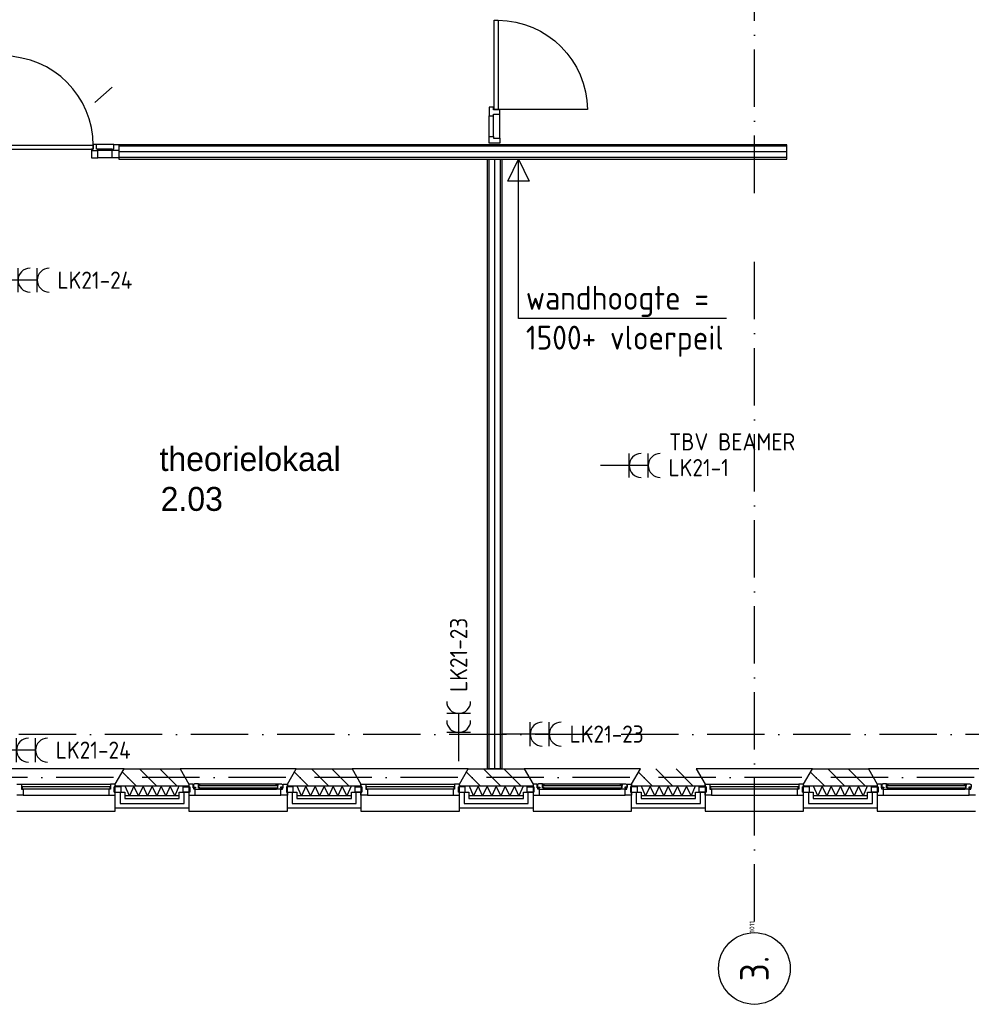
# Model space of a CAD drawing. Header units: millimetres. Extents: x 89505 to 241280, y 191 to 84291.
# Tile 41 of 45: x 215920 to 225875, y 39291 to 49591. Entities that reach past the tile are written whole.
import ezdxf
from ezdxf.enums import TextEntityAlignment as Align

# ---------------------------------------------------------------- set-up
doc = ezdxf.new("R2010")
doc.units = ezdxf.units.MM
doc.header["$LTSCALE"] = 100
doc.linetypes.add('DASHDOT', pattern=[9, 6, -1.5, 0, -1.5])
doc.layers.get('0').update_dxf_attribs({"linetype": 'CONTINUOUS'})
for name, color, linetype in [('AL$1----_ALGEMEEN', 7, 'CONTINUOUS'), ('AL$7----_STRAMIEN', 1, 'DASHDOT'), ('AL21----_BUITENWAND', 4, 'CONTINUOUS'), ('AL21K---_ISOLATIE', 1, 'CONTINUOUS'), ('AL22----_BINNENWAND', 7, 'CONTINUOUS'), ('AL28----_KONSTRUKTIE', 3, 'CONTINUOUS'), ('AL31----_BUITENKOZ', 7, 'CONTINUOUS'), ('AL32----_BINNENKOZ', 7, 'CONTINUOUS'), ('AL32----_DRAAIRICHTING', 1, 'CONTINUOUS'), ('ALL-----_REFLIJNEN', 8, 'CONTINUOUS'), ('ALN-----_BLOCKNAAM', 2, 'CONTINUOUS'), ('ALXA3---_VOLZWART', 14, 'CONTINUOUS'), ('ALXAB---_PREFABBETON', 1, 'CONTINUOUS'), ('BL$4----', 7, 'CONTINUOUS'), ('BOUW', 8, 'CONTINUOUS'), ('EB63103-_ATTRIB', 2, 'CONTINUOUS'), ('EL6126--_PVR', 3, 'CONTINUOUS'), ('EL63103-_LICHT-WCD230V', 3, 'CONTINUOUS')]:
    doc.layers.add(name, color=color, linetype=linetype)
doc.styles.add('1_8', font='ISO', dxfattribs={"height": 1.8})
doc.styles.add('BURO-025', font='BUROFONT.shx', dxfattribs={"height": 250})
doc.styles.add('NORATT', font='isocp.shx')
doc.styles.get("Standard").update_dxf_attribs({"font": 'iso.shx'})

# ---------------------------------------------------------------- blocks, each defined once
blk = doc.blocks.new('ES3W2A')
for p, q in [((1.25, 2), (-1.25, 2)), ((0, 2), (0, -3)), ((1.25, 0), (-1.25, 0))]:
    blk.add_line(p, q)
for centre in [(0, 3.25), (0, 1.25)]:
    blk.add_arc(centre, 1.25, 180, 0)
at = {"style": 'NORATT'}
for tag, flags, p in [('VERMOGEN', 9, (-2.5, 5)), ('GROEP', 8, (0, 5)), ('SCHAK', 8, (2.5, 5)), ('GELIJK', 9, (5, 5)), ('KAST', 9, (7, 5)), ('TAL', 8, (2.5, 5))]:
    blk.add_attdef(tag, text='', height=1.8, rotation=90, dxfattribs=dict(at, flags=flags)).set_placement(p, align=Align.MIDDLE_CENTER)
at = {"style": 'NORATT', "width": 0.7, "flags": 8}
blk.add_attdef('DOEL', text='', height=1.8, rotation=90, dxfattribs=at).set_placement((-2.5, 5), align=Align.MIDDLE_LEFT)
at = {"style": 'NORATT', "flags": 9}
blk.add_attdef('M_CODE', text='', height=1.8, dxfattribs=at).set_placement((0, 0), align=Align.MIDDLE_CENTER)
blk = doc.blocks.new('ES111201')
at = {"color": 0}
for p, q in [((0.38, 0.65), (5.5, 9.53)), ((0.73, 0.15), (-0.73, 0.15)), ((0.6, 0.45), (-0.6, 0.45)), ((0.73, -0.15), (-0.73, -0.15)), ((0.6, -0.45), (-0.6, -0.45))]:
    blk.add_line(p, q, dxfattribs=at)
for points in [[(2.57, 5.45), (5.5, 9.53), (3.43, 4.95)], [(3.22, 5.07), (4.63, 8.01), (2.78, 5.32)]]:
    blk.add_lwpolyline(points, close=True, dxfattribs=at)
blk.add_circle((0, 0), 0.75, dxfattribs=at)
blk = doc.blocks.new('1011')
at = {"layer": 'AL$7----_STRAMIEN', "color": 7, "linetype": 'Continuous'}
blk.add_circle((-750, 0), 750, dxfattribs=at)
at = {"layer": 'AL$7----_STRAMIEN', "color": 3, "linetype": 'Continuous'}
blk.add_attdef('STR-NAAM', text='', height=600, rotation=360, dxfattribs=at).set_placement((-750, 0), align=Align.MIDDLE)
at = {"layer": 'ALN-----_BLOCKNAAM', "linetype": 'Continuous'}
blk.add_text('1011', height=100, dxfattribs=at).set_placement((0, 0))

msp = doc.modelspace()

# ---------------------------------------------------------------- linework, layer by layer
at = {"color": 8, "linetype": 'Continuous'}
for p, q in [((220877, 48675), (220830, 48675)), ((220830, 48675), (220830, 48585)), ((220877, 48648), (220877, 48675)), ((220944, 48648), (220877, 48648)), ((220944, 48602), (220944, 48648)), ((220830, 48585), (220877, 48585)), ((220877, 48602), (220944, 48602)), ((220877, 48585), (220877, 48602))]:
    msp.add_line(p, q, dxfattribs=at)
msp.add_lwpolyline([(220924, 49585, -0.408724), (221859, 48650), (220924, 48650)], format="xyb", dxfattribs=at)
msp.add_lwpolyline([(220830, 48301), (220830, 48368), (220877, 48368), (220877, 48351), (220944, 48351), (220944, 48301)], close=True, dxfattribs=at)
at = {"layer": 'AL$1----_ALGEMEEN', "color": 8}
for p, q in [((221028, 47903), (221139, 48133)), ((221139, 48133), (221251, 47903)), ((221139, 48133), (221251, 47903)), ((221139, 46466), (221139, 48133)), ((221251, 47903), (221028, 47903)), ((223312, 46466), (221139, 46466))]:
    msp.add_line(p, q, dxfattribs=at)
at = {"layer": 'AL$7----_STRAMIEN', "color": 1}
msp.add_line((216706, 48725), (216886, 48885), dxfattribs=at)
for points in [[(223605, 47778), (223605, 76516)], [(223605, 40156), (223605, 47105)], [(239014, 42113), (89505, 42113)], [(239405, 41663), (89505, 41663)]]:
    msp.add_lwpolyline(points, dxfattribs=at)
at = {"layer": 'AL21----_BUITENWAND', "color": 8}
for p, q in [((216920, 41512), (217020, 41512)), ((216920, 41343), (216920, 41512)), ((217020, 41512), (217020, 41443)), ((217590, 41512), (217690, 41512)), ((217590, 41443), (217590, 41512)), ((217690, 41512), (217690, 41343)), ((218720, 41512), (218820, 41512)), ((218720, 41343), (218720, 41512)), ((218820, 41512), (218820, 41443)), ((219390, 41512), (219490, 41512)), ((219390, 41443), (219390, 41512)), ((219490, 41512), (219490, 41343)), ((220520, 41512), (220620, 41512)), ((220520, 41343), (220520, 41512)), ((220620, 41512), (220620, 41443)), ((221190, 41512), (221290, 41512)), ((221190, 41443), (221190, 41512)), ((221290, 41512), (221290, 41343)), ((222320, 41512), (222420, 41512)), ((222320, 41343), (222320, 41512)), ((222420, 41512), (222420, 41443)), ((222990, 41512), (223090, 41512)), ((222990, 41443), (222990, 41512)), ((223090, 41512), (223090, 41343)), ((224120, 41512), (224220, 41512)), ((224120, 41343), (224120, 41512)), ((224220, 41512), (224220, 41443)), ((224790, 41512), (224890, 41512)), ((224790, 41443), (224790, 41512)), ((224890, 41512), (224890, 41343)), ((217020, 41443), (217590, 41443)), ((218820, 41443), (219390, 41443)), ((220620, 41443), (221190, 41443)), ((222420, 41443), (222990, 41443)), ((224220, 41443), (224790, 41443)), ((217690, 41343), (216920, 41343)), ((219490, 41343), (218720, 41343)), ((221290, 41343), (220520, 41343)), ((223090, 41343), (222320, 41343)), ((224890, 41343), (224120, 41343))]:
    msp.add_line(p, q, dxfattribs=at)
at = {"layer": 'AL21K---_ISOLATIE', "color": 8, "linetype": 'Continuous'}
for p, q in [((217590, 41573), (217020, 41573)), ((217068, 41473), (217024, 41573)), ((217115, 41573), (217068, 41473)), ((217163, 41473), (217115, 41573)), ((217210, 41573), (217163, 41473)), ((217258, 41473), (217210, 41573)), ((217305, 41573), (217258, 41473)), ((217353, 41473), (217305, 41573)), ((217400, 41573), (217353, 41473)), ((217448, 41473), (217400, 41573)), ((217495, 41573), (217448, 41473)), ((217543, 41473), (217495, 41573)), ((217586, 41573), (217543, 41473)), ((219390, 41573), (218820, 41573)), ((218868, 41473), (218824, 41573)), ((218915, 41573), (218868, 41473)), ((218963, 41473), (218915, 41573)), ((219010, 41573), (218963, 41473)), ((219058, 41473), (219010, 41573)), ((219105, 41573), (219058, 41473)), ((219153, 41473), (219105, 41573)), ((219200, 41573), (219153, 41473)), ((219248, 41473), (219200, 41573)), ((219295, 41573), (219248, 41473)), ((219343, 41473), (219295, 41573)), ((219386, 41573), (219343, 41473)), ((221190, 41573), (220620, 41573)), ((220668, 41473), (220624, 41573)), ((220715, 41573), (220668, 41473)), ((220763, 41473), (220715, 41573)), ((220810, 41573), (220763, 41473)), ((220858, 41473), (220810, 41573)), ((220905, 41573), (220858, 41473)), ((220953, 41473), (220905, 41573)), ((221000, 41573), (220953, 41473)), ((221048, 41473), (221000, 41573)), ((221095, 41573), (221048, 41473)), ((221143, 41473), (221095, 41573)), ((221186, 41573), (221143, 41473)), ((222990, 41573), (222420, 41573)), ((222468, 41473), (222424, 41573)), ((222515, 41573), (222468, 41473)), ((222563, 41473), (222515, 41573)), ((222610, 41573), (222563, 41473)), ((222658, 41473), (222610, 41573)), ((222705, 41573), (222658, 41473)), ((222753, 41473), (222705, 41573)), ((222800, 41573), (222753, 41473)), ((222848, 41473), (222800, 41573)), ((222895, 41573), (222848, 41473)), ((222943, 41473), (222895, 41573)), ((222986, 41573), (222943, 41473)), ((224790, 41573), (224220, 41573)), ((224268, 41473), (224224, 41573)), ((224315, 41573), (224268, 41473)), ((224363, 41473), (224315, 41573)), ((224410, 41573), (224363, 41473)), ((224458, 41473), (224410, 41573)), ((224505, 41573), (224458, 41473)), ((224553, 41473), (224505, 41573)), ((224600, 41573), (224553, 41473)), ((224648, 41473), (224600, 41573)), ((224695, 41573), (224648, 41473)), ((224743, 41473), (224695, 41573)), ((224786, 41573), (224743, 41473)), ((217590, 41473), (217020, 41473)), ((219390, 41473), (218820, 41473)), ((221190, 41473), (220620, 41473)), ((222990, 41473), (222420, 41473)), ((224790, 41473), (224220, 41473))]:
    msp.add_line(p, q, dxfattribs=at)
at = {"layer": 'AL22----_BINNENWAND', "color": 8}
for p, q in [((223944, 48283), (216956, 48283)), ((216956, 48283), (216956, 48133)), ((223944, 48133), (223944, 48283)), ((216956, 48133), (223944, 48133)), ((220812, 41753), (220812, 48133)), ((220812, 48133), (220962, 48133)), ((220962, 48133), (220962, 41753)), ((220962, 41753), (220812, 41753))]:
    msp.add_line(p, q, dxfattribs=at)
at = {"layer": 'AL22----_BINNENWAND', "color": 8, "linetype": 'Continuous'}
for p, q in [((223944, 48268), (216956, 48268)), ((223944, 48148), (216956, 48148)), ((220827, 48133), (220827, 41753)), ((220947, 48133), (220947, 41753))]:
    msp.add_line(p, q, dxfattribs=at)
at = {"layer": 'AL28----_KONSTRUKTIE', "color": 8}
for p, q in [((216920, 41593), (217013, 41753)), ((217013, 41753), (217598, 41753)), ((217598, 41753), (217690, 41593)), ((218720, 41593), (218813, 41753)), ((218813, 41753), (219398, 41753)), ((219398, 41753), (219490, 41593)), ((220520, 41593), (220613, 41753)), ((220613, 41753), (221198, 41753)), ((221198, 41753), (221290, 41593)), ((222320, 41593), (222413, 41753)), ((222998, 41753), (223090, 41593)), ((224120, 41593), (224213, 41753)), ((224213, 41753), (224798, 41753)), ((224798, 41753), (224890, 41593)), ((216920, 41573), (216920, 41593)), ((217690, 41573), (216920, 41573)), ((217690, 41593), (217690, 41573)), ((218720, 41573), (218720, 41593)), ((219490, 41573), (218720, 41573)), ((219490, 41593), (219490, 41573)), ((220520, 41573), (220520, 41593)), ((221290, 41573), (220520, 41573)), ((221290, 41593), (221290, 41573)), ((222320, 41573), (222320, 41593)), ((223090, 41573), (222320, 41573)), ((223090, 41593), (223090, 41573)), ((224120, 41573), (224120, 41593)), ((224890, 41573), (224120, 41573)), ((224890, 41593), (224890, 41573))]:
    msp.add_line(p, q, dxfattribs=at)
at = {"layer": 'AL31----_BUITENKOZ', "color": 8, "linetype": 'Continuous'}
for p, q in [((220883, 49585), (220924, 49585)), ((220883, 48650), (220883, 49585)), ((220924, 49585), (220924, 48650)), ((220924, 48650), (220883, 48650)), ((215890, 41593), (215940, 41593)), ((215940, 41593), (215940, 41542)), ((215940, 41593), (215940, 41593)), ((215940, 41542), (215957, 41542)), ((216865, 41567), (215945, 41567)), ((215945, 41567), (215945, 41546)), ((215945, 41546), (216865, 41546)), ((215957, 41542), (215957, 41479)), ((216853, 41542), (216853, 41479)), ((216870, 41542), (216853, 41542)), ((216865, 41546), (216865, 41567)), ((216920, 41593), (216870, 41593)), ((216870, 41593), (216870, 41542)), ((216870, 41593), (216870, 41593)), ((216910, 41568), (216920, 41568)), ((216910, 41512), (216910, 41568)), ((216920, 41512), (216910, 41512)), ((216920, 41568), (216920, 41593)), ((216920, 41568), (216920, 41568)), ((216920, 41479), (216920, 41512)), ((218619, 41578), (217791, 41578)), ((217791, 41578), (217791, 41557)), ((217791, 41557), (218619, 41557)), ((218619, 41557), (218619, 41578)), ((219490, 41593), (219540, 41593)), ((219490, 41568), (219490, 41593)), ((219490, 41568), (219490, 41568)), ((219500, 41568), (219490, 41568)), ((219490, 41512), (219500, 41512)), ((219490, 41479), (219490, 41512)), ((219500, 41512), (219500, 41568)), ((219540, 41593), (219540, 41542)), ((219540, 41593), (219540, 41593)), ((219540, 41542), (219557, 41542)), ((220465, 41567), (219545, 41567)), ((219545, 41567), (219545, 41546)), ((219545, 41546), (220465, 41546)), ((219557, 41542), (219557, 41479)), ((220453, 41542), (220453, 41479)), ((220470, 41542), (220453, 41542)), ((220465, 41546), (220465, 41567)), ((220520, 41593), (220470, 41593)), ((220470, 41593), (220470, 41542)), ((220470, 41593), (220470, 41593)), ((220510, 41568), (220520, 41568)), ((220510, 41512), (220510, 41568)), ((220520, 41512), (220510, 41512)), ((220520, 41568), (220520, 41593)), ((220520, 41568), (220520, 41568)), ((220520, 41479), (220520, 41512)), ((222219, 41578), (221391, 41578)), ((221391, 41578), (221391, 41557)), ((221391, 41557), (222219, 41557)), ((222219, 41557), (222219, 41578)), ((223090, 41593), (223140, 41593)), ((223090, 41568), (223090, 41593)), ((223090, 41568), (223090, 41568)), ((223100, 41568), (223090, 41568)), ((223090, 41512), (223100, 41512)), ((223090, 41479), (223090, 41512)), ((223100, 41512), (223100, 41568)), ((223140, 41593), (223140, 41542)), ((223140, 41593), (223140, 41593)), ((223140, 41542), (223157, 41542)), ((224065, 41567), (223145, 41567)), ((223145, 41567), (223145, 41546)), ((223145, 41546), (224065, 41546)), ((223157, 41542), (223157, 41479)), ((224053, 41542), (224053, 41479)), ((224070, 41542), (224053, 41542)), ((224065, 41546), (224065, 41567)), ((224120, 41593), (224070, 41593)), ((224070, 41593), (224070, 41542)), ((224070, 41593), (224070, 41593)), ((224110, 41568), (224120, 41568)), ((224110, 41512), (224110, 41568)), ((224120, 41512), (224110, 41512)), ((224120, 41568), (224120, 41593)), ((224120, 41568), (224120, 41568)), ((224120, 41479), (224120, 41512)), ((225819, 41578), (224991, 41578)), ((224991, 41578), (224991, 41557)), ((224991, 41557), (225819, 41557)), ((225819, 41557), (225819, 41578)), ((215957, 41479), (215890, 41479)), ((215957, 41479), (215957, 41479)), ((215957, 41479), (215957, 41479)), ((215957, 41479), (215957, 41479)), ((215957, 41479), (215957, 41479)), ((216853, 41479), (216920, 41479)), ((216853, 41479), (216853, 41479)), ((216853, 41479), (216853, 41479)), ((216853, 41479), (216853, 41479)), ((216853, 41479), (216853, 41479)), ((219557, 41479), (219490, 41479)), ((219557, 41479), (219557, 41479)), ((219557, 41479), (219557, 41479)), ((219557, 41479), (219557, 41479)), ((219557, 41479), (219557, 41479)), ((220453, 41479), (220520, 41479)), ((220453, 41479), (220453, 41479)), ((220453, 41479), (220453, 41479)), ((220453, 41479), (220453, 41479)), ((220453, 41479), (220453, 41479)), ((223157, 41479), (223090, 41479)), ((223157, 41479), (223157, 41479)), ((223157, 41479), (223157, 41479)), ((223157, 41479), (223157, 41479)), ((223157, 41479), (223157, 41479)), ((224053, 41479), (224120, 41479)), ((224053, 41479), (224053, 41479)), ((224053, 41479), (224053, 41479)), ((224053, 41479), (224053, 41479)), ((224053, 41479), (224053, 41479))]:
    msp.add_line(p, q, dxfattribs=at)
at = {"layer": 'AL31----_BUITENKOZ', "color": 8}
for p, q in [((217013, 41753), (215798, 41753)), ((216920, 41593), (217013, 41753)), ((218813, 41753), (217598, 41753)), ((217598, 41753), (217690, 41593)), ((218720, 41593), (218813, 41753)), ((219398, 41753), (219490, 41593)), ((220613, 41753), (219398, 41753)), ((220520, 41593), (220613, 41753)), ((222413, 41753), (221198, 41753)), ((221198, 41753), (221290, 41593)), ((222320, 41593), (222413, 41753)), ((222998, 41753), (223090, 41593)), ((224213, 41753), (222998, 41753)), ((224120, 41593), (224213, 41753)), ((226013, 41753), (224798, 41753)), ((224798, 41753), (224890, 41593)), ((215940, 41593), (216870, 41593)), ((216981, 41568), (216910, 41568)), ((216910, 41568), (216910, 41512)), ((216910, 41512), (216981, 41512)), ((216920, 41313), (216920, 41593)), ((216981, 41512), (216981, 41568)), ((217629, 41568), (217700, 41568)), ((217629, 41512), (217629, 41568)), ((217700, 41512), (217629, 41512)), ((217734, 41593), (217690, 41593)), ((217690, 41593), (217690, 41568)), ((217690, 41593), (217690, 41313)), ((217690, 41568), (217700, 41568)), ((217690, 41512), (217690, 41479)), ((217700, 41512), (217690, 41512)), ((217700, 41568), (217700, 41512)), ((217700, 41568), (217700, 41512)), ((217734, 41557), (217734, 41593)), ((217740, 41557), (217734, 41557)), ((217737, 41592), (217737, 41562)), ((217744, 41592), (217737, 41592)), ((217737, 41562), (217760, 41562)), ((217740, 41542), (217740, 41557)), ((217757, 41542), (217740, 41542)), ((217747, 41596), (217744, 41592)), ((217789, 41596), (217747, 41596)), ((217752, 41557), (217752, 41542)), ((217760, 41557), (217752, 41557)), ((217752, 41542), (217757, 41542)), ((217757, 41542), (217804, 41542)), ((217757, 41479), (217757, 41542)), ((217760, 41562), (217760, 41557)), ((217789, 41596), (218621, 41596)), ((217789, 41555), (217789, 41596)), ((217806, 41594), (217789, 41594)), ((217789, 41594), (217789, 41581)), ((217789, 41581), (217806, 41581)), ((217806, 41555), (217789, 41555)), ((217804, 41542), (217806, 41555)), ((217804, 41542), (218606, 41542)), ((217806, 41581), (217806, 41594)), ((218604, 41594), (218621, 41594)), ((218604, 41581), (218604, 41594)), ((218621, 41581), (218604, 41581)), ((218604, 41555), (218621, 41555)), ((218606, 41542), (218604, 41555)), ((218653, 41542), (218606, 41542)), ((218621, 41596), (218663, 41596)), ((218621, 41555), (218621, 41596)), ((218621, 41594), (218621, 41581)), ((218650, 41562), (218650, 41557)), ((218673, 41562), (218650, 41562)), ((218650, 41557), (218658, 41557)), ((218658, 41542), (218653, 41542)), ((218653, 41542), (218670, 41542)), ((218653, 41479), (218653, 41542)), ((218658, 41557), (218658, 41542)), ((218663, 41596), (218666, 41592)), ((218666, 41592), (218673, 41592)), ((218670, 41557), (218676, 41557)), ((218670, 41542), (218670, 41557)), ((218673, 41592), (218673, 41562)), ((218676, 41593), (218720, 41593)), ((218676, 41557), (218676, 41593)), ((218710, 41568), (218710, 41512)), ((218720, 41568), (218710, 41568)), ((218781, 41568), (218710, 41568)), ((218710, 41568), (218710, 41512)), ((218710, 41512), (218720, 41512)), ((218710, 41512), (218781, 41512)), ((218720, 41593), (218720, 41568)), ((218720, 41313), (218720, 41593)), ((218720, 41512), (218720, 41479)), ((218781, 41512), (218781, 41568)), ((219429, 41568), (219500, 41568)), ((219429, 41512), (219429, 41568)), ((219500, 41512), (219429, 41512)), ((219490, 41593), (219490, 41313)), ((219500, 41568), (219500, 41512)), ((219540, 41593), (220470, 41593)), ((220581, 41568), (220510, 41568)), ((220510, 41568), (220510, 41512)), ((220510, 41512), (220581, 41512)), ((220520, 41313), (220520, 41593)), ((220581, 41512), (220581, 41568)), ((221229, 41568), (221300, 41568)), ((221229, 41512), (221229, 41568)), ((221300, 41512), (221229, 41512)), ((221334, 41593), (221290, 41593)), ((221290, 41593), (221290, 41568)), ((221290, 41593), (221290, 41313)), ((221290, 41568), (221300, 41568)), ((221290, 41512), (221290, 41479)), ((221300, 41512), (221290, 41512)), ((221300, 41568), (221300, 41512)), ((221300, 41568), (221300, 41512)), ((221334, 41557), (221334, 41593)), ((221340, 41557), (221334, 41557)), ((221337, 41592), (221337, 41562)), ((221344, 41592), (221337, 41592)), ((221337, 41562), (221360, 41562)), ((221340, 41542), (221340, 41557)), ((221357, 41542), (221340, 41542)), ((221347, 41596), (221344, 41592)), ((221389, 41596), (221347, 41596)), ((221352, 41557), (221352, 41542)), ((221360, 41557), (221352, 41557)), ((221352, 41542), (221357, 41542)), ((221357, 41542), (221404, 41542)), ((221357, 41479), (221357, 41542)), ((221360, 41562), (221360, 41557)), ((221389, 41596), (222221, 41596)), ((221389, 41555), (221389, 41596)), ((221406, 41594), (221389, 41594)), ((221389, 41594), (221389, 41581)), ((221389, 41581), (221406, 41581)), ((221406, 41555), (221389, 41555)), ((221404, 41542), (221406, 41555)), ((221404, 41542), (222206, 41542)), ((221406, 41581), (221406, 41594)), ((222204, 41594), (222221, 41594)), ((222204, 41581), (222204, 41594)), ((222221, 41581), (222204, 41581)), ((222204, 41555), (222221, 41555)), ((222206, 41542), (222204, 41555)), ((222253, 41542), (222206, 41542)), ((222221, 41596), (222263, 41596)), ((222221, 41555), (222221, 41596)), ((222221, 41594), (222221, 41581)), ((222250, 41562), (222250, 41557)), ((222273, 41562), (222250, 41562)), ((222250, 41557), (222258, 41557)), ((222258, 41542), (222253, 41542)), ((222253, 41542), (222270, 41542)), ((222253, 41479), (222253, 41542)), ((222258, 41557), (222258, 41542)), ((222263, 41596), (222266, 41592)), ((222266, 41592), (222273, 41592)), ((222270, 41557), (222276, 41557)), ((222270, 41542), (222270, 41557)), ((222273, 41592), (222273, 41562)), ((222276, 41593), (222320, 41593)), ((222276, 41557), (222276, 41593)), ((222310, 41568), (222310, 41512)), ((222320, 41568), (222310, 41568)), ((222381, 41568), (222310, 41568)), ((222310, 41568), (222310, 41512)), ((222310, 41512), (222320, 41512)), ((222310, 41512), (222381, 41512)), ((222320, 41593), (222320, 41568)), ((222320, 41313), (222320, 41593)), ((222320, 41512), (222320, 41479)), ((222381, 41512), (222381, 41568)), ((223029, 41568), (223100, 41568)), ((223029, 41512), (223029, 41568)), ((223100, 41512), (223029, 41512)), ((223090, 41593), (223090, 41313)), ((223100, 41568), (223100, 41512)), ((223140, 41593), (224070, 41593)), ((224181, 41568), (224110, 41568)), ((224110, 41568), (224110, 41512)), ((224110, 41512), (224181, 41512)), ((224120, 41313), (224120, 41593)), ((224181, 41512), (224181, 41568)), ((224829, 41568), (224900, 41568)), ((224829, 41512), (224829, 41568)), ((224900, 41512), (224829, 41512)), ((224934, 41593), (224890, 41593)), ((224890, 41593), (224890, 41568)), ((224890, 41593), (224890, 41313)), ((224890, 41568), (224900, 41568)), ((224890, 41512), (224890, 41479)), ((224900, 41512), (224890, 41512)), ((224900, 41568), (224900, 41512)), ((224900, 41568), (224900, 41512)), ((224934, 41557), (224934, 41593)), ((224940, 41557), (224934, 41557)), ((224937, 41592), (224937, 41562)), ((224944, 41592), (224937, 41592)), ((224937, 41562), (224960, 41562)), ((224940, 41542), (224940, 41557)), ((224957, 41542), (224940, 41542)), ((224947, 41596), (224944, 41592)), ((224989, 41596), (224947, 41596)), ((224952, 41557), (224952, 41542)), ((224960, 41557), (224952, 41557)), ((224952, 41542), (224957, 41542)), ((224957, 41542), (225004, 41542)), ((224957, 41479), (224957, 41542)), ((224960, 41562), (224960, 41557)), ((224989, 41596), (225821, 41596)), ((224989, 41555), (224989, 41596)), ((225006, 41594), (224989, 41594)), ((224989, 41594), (224989, 41581)), ((224989, 41581), (225006, 41581)), ((225006, 41555), (224989, 41555)), ((225004, 41542), (225006, 41555)), ((225004, 41542), (225806, 41542)), ((225006, 41581), (225006, 41594)), ((225804, 41594), (225821, 41594)), ((225804, 41581), (225804, 41594)), ((225821, 41581), (225804, 41581)), ((225804, 41555), (225821, 41555)), ((225806, 41542), (225804, 41555)), ((225853, 41542), (225806, 41542)), ((225821, 41596), (225863, 41596)), ((225821, 41555), (225821, 41596)), ((225821, 41594), (225821, 41581)), ((225850, 41562), (225850, 41557)), ((225873, 41562), (225850, 41562)), ((225850, 41557), (225858, 41557)), ((225858, 41542), (225853, 41542)), ((225853, 41542), (225870, 41542)), ((225853, 41479), (225853, 41542)), ((225858, 41557), (225858, 41542)), ((225863, 41596), (225866, 41592)), ((225866, 41592), (225873, 41592)), ((225870, 41557), (225876, 41557)), ((225870, 41542), (225870, 41557)), ((225873, 41592), (225873, 41562)), ((215957, 41479), (216853, 41479)), ((217690, 41479), (217757, 41479)), ((217757, 41479), (218653, 41479)), ((218720, 41479), (218653, 41479)), ((219557, 41479), (220453, 41479)), ((221290, 41479), (221357, 41479)), ((221357, 41479), (222253, 41479)), ((222320, 41479), (222253, 41479)), ((223157, 41479), (224053, 41479)), ((224890, 41479), (224957, 41479)), ((224957, 41479), (225853, 41479)), ((225920, 41479), (225853, 41479)), ((215890, 41313), (216920, 41313)), ((217690, 41313), (218720, 41313)), ((219490, 41313), (220520, 41313)), ((221290, 41313), (222320, 41313)), ((223090, 41313), (224120, 41313)), ((224890, 41313), (225920, 41313))]:
    msp.add_line(p, q, dxfattribs=at)
at = {"layer": 'AL32----_BINNENKOZ', "color": 8}
for p, q in [((220830, 48368), (220830, 48585)), ((220877, 48368), (220877, 48585)), ((220944, 48351), (220944, 48602)), ((216689, 48275), (215755, 48275)), ((215755, 48235), (216689, 48235)), ((216689, 48235), (216672, 48235)), ((216672, 48235), (216672, 48147)), ((216672, 48221), (216739, 48221)), ((216722, 48286), (216689, 48286)), ((216689, 48286), (216689, 48235)), ((216722, 48286), (216689, 48286)), ((216689, 48235), (216689, 48275)), ((216906, 48286), (216722, 48286)), ((216722, 48235), (216722, 48286)), ((216739, 48235), (216722, 48235)), ((216889, 48235), (216739, 48235)), ((216739, 48147), (216739, 48235)), ((216889, 48221), (216739, 48221)), ((216889, 48235), (216906, 48235)), ((216889, 48147), (216889, 48235)), ((216956, 48221), (216889, 48221)), ((216906, 48235), (216906, 48286)), ((216906, 48286), (216956, 48286)), ((216956, 48286), (216956, 48147)), ((216672, 48147), (216739, 48147)), ((216889, 48147), (216739, 48147)), ((216956, 48147), (216889, 48147))]:
    msp.add_line(p, q, dxfattribs=at)
at = {"layer": 'AL32----_DRAAIRICHTING', "color": 8}
msp.add_arc((215755, 48275), 934, 0, 90, dxfattribs=at)
at = {"layer": 'ALL-----_REFLIJNEN', "color": 8, "linetype": 'Continuous'}
for p, q in [((223944, 48208), (216956, 48208)), ((220887, 48133), (220887, 41753)), ((216970, 41512), (216970, 41393)), ((217640, 41393), (217640, 41512)), ((218770, 41512), (218770, 41393)), ((219440, 41393), (219440, 41512)), ((220570, 41512), (220570, 41393)), ((221240, 41393), (221240, 41512)), ((222370, 41512), (222370, 41393)), ((223040, 41393), (223040, 41512)), ((224170, 41512), (224170, 41393)), ((224840, 41393), (224840, 41512)), ((216970, 41393), (217640, 41393)), ((218770, 41393), (219440, 41393)), ((220570, 41393), (221240, 41393)), ((222370, 41393), (223040, 41393)), ((224170, 41393), (224840, 41393))]:
    msp.add_line(p, q, dxfattribs=at)
at = {"layer": 'ALXA3---_VOLZWART', "color": 8}
for p, q in [((216970, 41512), (216970, 41393)), ((217640, 41393), (217640, 41512)), ((218770, 41512), (218770, 41393)), ((219440, 41393), (219440, 41512)), ((220570, 41512), (220570, 41393)), ((221240, 41393), (221240, 41512)), ((222370, 41512), (222370, 41393)), ((223040, 41393), (223040, 41512)), ((224170, 41512), (224170, 41393)), ((224840, 41393), (224840, 41512)), ((216970, 41393), (217640, 41393)), ((218770, 41393), (219440, 41393)), ((220570, 41393), (221240, 41393)), ((222370, 41393), (223040, 41393)), ((224170, 41393), (224840, 41393))]:
    msp.add_line(p, q, dxfattribs=at)
at = {"layer": 'ALXAB---_PREFABBETON', "color": 8}
for p, q in [((217141, 41573), (216994, 41721)), ((217353, 41573), (217173, 41753)), ((217566, 41573), (217386, 41753)), ((218941, 41573), (218794, 41721)), ((219153, 41573), (218973, 41753)), ((219366, 41573), (219186, 41753)), ((220741, 41573), (220594, 41721)), ((220953, 41573), (220773, 41753)), ((221166, 41573), (220986, 41753)), ((222541, 41573), (222394, 41721)), ((222753, 41573), (222573, 41753)), ((222966, 41573), (222786, 41753)), ((224341, 41573), (224194, 41721)), ((224553, 41573), (224373, 41753)), ((224766, 41573), (224586, 41753)), ((216929, 41573), (216920, 41582)), ((218729, 41573), (218720, 41582)), ((220529, 41573), (220520, 41582)), ((222329, 41573), (222320, 41582)), ((224129, 41573), (224120, 41582))]:
    msp.add_line(p, q, dxfattribs=at)

# ---------------------------------------------------------------- block references
at = {"layer": 'AL$7----_STRAMIEN', "xscale": 0.5, "yscale": 0.5, "zscale": 0.5, "rotation": 90}
msp.add_blockref('1011', (223605, 40041), dxfattribs=at).add_auto_attribs({'STR-NAAM': '3.'})
at = {"layer": 'EL6126--_PVR', "xscale": 99.99999999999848, "yscale": 99.99999999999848, "zscale": 99.99999999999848, "rotation": 60.86678908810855}
msp.add_blockref('ES111201', (226533, 41789, -750), dxfattribs=at)
at = {"layer": 'EL63103-_LICHT-WCD230V'}
ref = msp.add_blockref('ES3W2A', (215903, 46866, 1050), dxfattribs=dict(at, xscale=100, yscale=100, zscale=100, rotation=270))
ref.add_attrib('GROEP', 'LK21-24', dxfattribs={"layer": 'EB63103-_ATTRIB', "color": 1, "height": 180, "style": '1_8', "flags": 8}).set_placement((216315, 46866, 1050), align=Align.MIDDLE_LEFT)
ref = msp.add_blockref('ES3W2A', (222295, 44928, 1050), dxfattribs=dict(at, xscale=100, yscale=100, zscale=100, rotation=270))
ref.add_attrib('DOEL', 'TBV BEAMER', dxfattribs={"layer": 'EB63103-_ATTRIB', "color": 1, "height": 180, "style": '1_8', "flags": 8}).set_placement((222713, 45175, 1050), align=Align.MIDDLE_LEFT)
ref.add_attrib('GROEP', 'LK21-1', dxfattribs={"layer": 'EB63103-_ATTRIB', "color": 1, "height": 180, "style": 'NORATT', "flags": 8}).set_placement((222707, 44905, 1050), align=Align.MIDDLE_LEFT)
ref = msp.add_blockref('ES3W2A', (220512, 42134, 1050), dxfattribs=dict(at, xscale=100, yscale=100, zscale=100))
ref.add_attrib('GROEP', 'LK21-23', dxfattribs={"layer": 'EB63103-_ATTRIB', "color": 1, "height": 180, "rotation": 90, "style": '1_8', "flags": 8}).set_placement((220512, 42559, 1050), align=Align.MIDDLE_LEFT)
ref = msp.add_blockref('ES3W2A', (221260, 42118, 1050), dxfattribs=dict(at, xscale=100, yscale=100, zscale=100, rotation=270))
ref.add_attrib('GROEP', 'LK21-23', dxfattribs={"layer": 'EB63103-_ATTRIB', "color": 1, "height": 180, "style": 'NORATT', "flags": 8}).set_placement((221672, 42118, 1050), align=Align.MIDDLE_LEFT)
ref = msp.add_blockref('ES3W2A', (215886, 41950, 1050), dxfattribs=dict(at, xscale=100, yscale=100, zscale=100, rotation=270))
ref.add_attrib('GROEP', 'LK21-24', dxfattribs={"layer": 'EB63103-_ATTRIB', "color": 1, "height": 180, "style": '1_8', "flags": 8}).set_placement((216298, 41950, 1050), align=Align.MIDDLE_LEFT)

# ---------------------------------------------------------------- texts
at = {"layer": 'BL$4----', "color": 8}
for s, p in [('wandhoogte =', (221215, 46557)), ('1500+ vloerpeil', (221215, 46140))]:
    msp.add_text(s, height=250, dxfattribs=at).set_placement(p)
at = {"layer": 'BOUW', "style": 'BURO-025'}
for s, p in [('theorielokaal', (217383, 44870)), ('2.03', (217395, 44453))]:
    msp.add_text(s, height=250, dxfattribs=at).set_placement(p)

doc.saveas('drawing.dxf')
